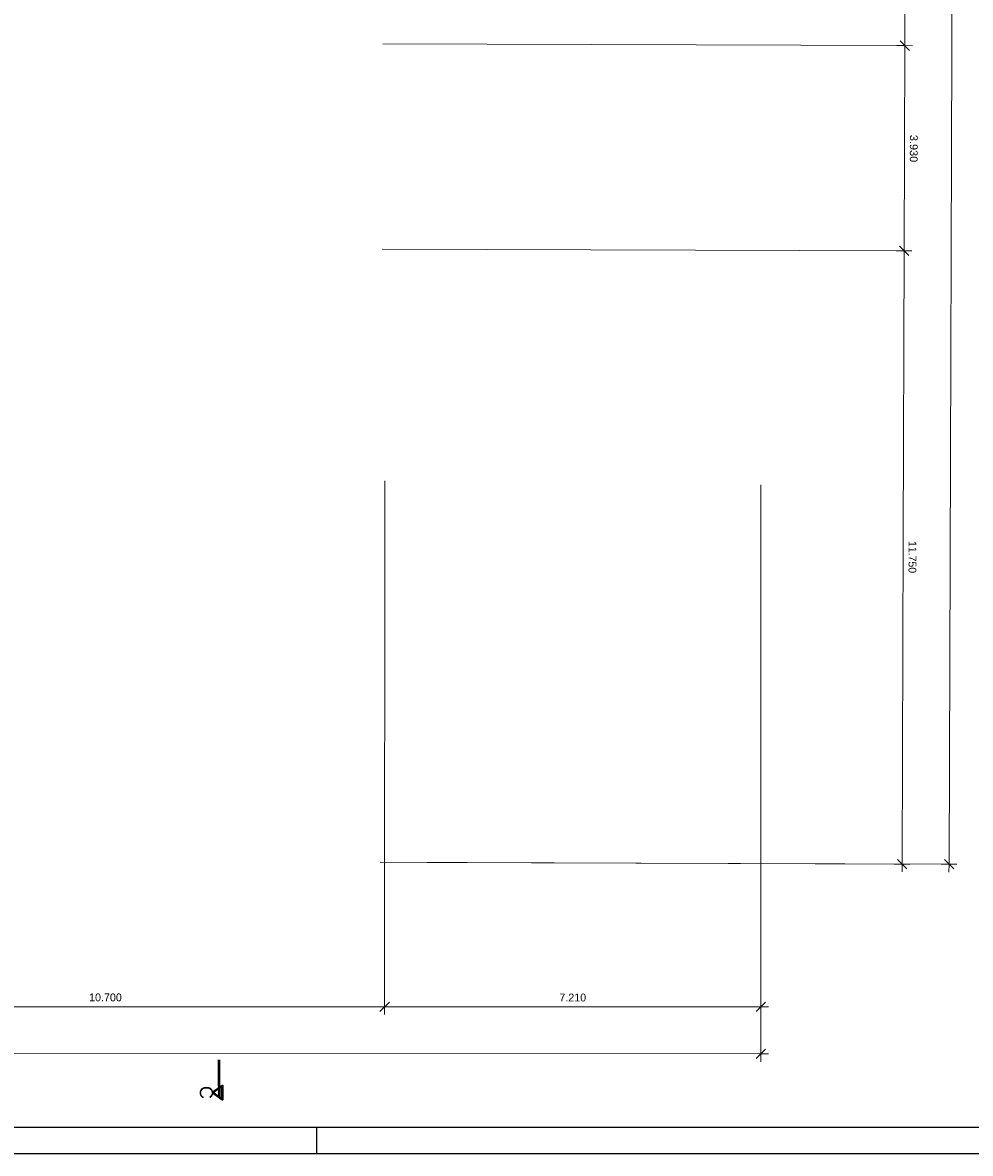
# Model space of a CAD drawing. Header units: metres. Extents: x 0 to 0.84, y 0 to 0.594.
# Tile 7 of 29: x 0.324 to 0.505, y 0 to 0.217. Entities that reach past the tile are written whole.
import ezdxf

# ---------------------------------------------------------------- set-up
doc = ezdxf.new("R2010")
doc.units = ezdxf.units.M
doc.linetypes.add('Teckovana', pattern=[0.06, 0, -0.06])
doc.linetypes.add('Teckovana 0.5x', pattern=[0.04, 0, -0.04])
for name, color, linetype, lineweight in [('Maßlinie 1_100', 7, 'Continuous', 25), ('Standard', 7, 'Continuous', 25), ('Text 1_100', 7, 'Continuous', 25)]:
    doc.layers.add(name, color=color, linetype=linetype, lineweight=lineweight)
doc.styles.add('ARIAL', font='ARIAL.TTF')

msp = doc.modelspace()

# ---------------------------------------------------------------- linework, layer by layer
at = {"layer": 'Maßlinie 1_100', "color": 7, "linetype": 'Teckovana 0.5x', "lineweight": 13, "transparency": 33554687}
for p, q in [((0.46507, 0.01906), (0.46517, 0.36895)), ((0.46507, 0.02806), (0.46517, 0.36895)), ((0.49265, 0.21222), (0.27062, 0.21295)), ((0.49252, 0.17291), (0.2858, 0.17358)), ((0.50114, 0.0554), (0.28599, 0.05611)), ((0.49214, 0.05543), (0.28599, 0.05611))]:
    msp.add_line(p, q, dxfattribs=at)
at = {"layer": 'Maßlinie 1_100', "color": 7, "linetype": 'Continuous', "lineweight": 13, "transparency": 33554687}
for p, q in [((0.49265, 0.21222), (0.49317, 0.36886)), ((0.49355, 0.21131), (0.49176, 0.21312)), ((0.49265, 0.21222), (0.49115, 0.21222)), ((0.49252, 0.17291), (0.49265, 0.21222)), ((0.49265, 0.21222), (0.49415, 0.21221)), ((0.49342, 0.172), (0.49163, 0.17381)), ((0.49252, 0.17291), (0.49102, 0.17291)), ((0.49252, 0.17291), (0.49402, 0.1729)), ((0.49303, 0.05453), (0.49124, 0.05633)), ((0.49214, 0.05543), (0.49064, 0.05544)), ((0.49214, 0.05543), (0.49213, 0.05393)), ((0.49214, 0.05543), (0.49364, 0.05543)), ((0.50114, 0.0554), (0.49964, 0.05541)), ((0.50203, 0.0545), (0.50024, 0.05631)), ((0.50114, 0.0554), (0.50113, 0.0539)), ((0.50114, 0.0554), (0.50264, 0.0554)), ((0.39207, 0.02718), (0.39387, 0.02898)), ((0.39297, 0.02808), (0.39297, 0.02958)), ((0.46417, 0.02716), (0.46597, 0.02896)), ((0.46507, 0.02806), (0.46507, 0.02956)), ((0.28598, 0.02811), (0.39297, 0.02808)), ((0.39297, 0.02808), (0.39297, 0.02658)), ((0.39297, 0.02808), (0.46507, 0.02806)), ((0.46507, 0.02806), (0.46507, 0.02656)), ((0.46507, 0.02806), (0.46657, 0.02806)), ((0.46417, 0.01816), (0.46597, 0.01996)), ((0.46507, 0.01906), (0.46507, 0.02056)), ((0.46507, 0.01906), (0.46507, 0.01756)), ((0.46507, 0.01906), (0.46657, 0.01906))]:
    msp.add_line(p, q, dxfattribs=at)
for points in [[(0.50114, 0.0554), (0.50184, 0.27007), (0.50184, 0.27007), (0.50252, 0.47793)], [(0.49214, 0.05543), (0.49234, 0.11785), (0.49234, 0.11785), (0.49252, 0.17291)], [(0.08368, 0.01917), (0.25803, 0.01912), (0.25803, 0.01912), (0.46507, 0.01906)]]:
    msp.add_lwpolyline(points, dxfattribs=at)
at = {"layer": 'Maßlinie 1_100', "color": 7, "linetype": 'Teckovana 0.5x', "lineweight": 13, "transparency": 33554687}
msp.add_lwpolyline([(0.39297, 0.02808), (0.39297, 0.02885), (0.39297, 0.02885), (0.39307, 0.36919)], dxfattribs=at)
at = {"layer": 'Standard', "color": 7, "linetype": 'Continuous', "lineweight": 25, "transparency": 33554687}
msp.add_line((0.38, 0), (0.38, 0.005), dxfattribs=at)
for points in [[(0, 0), (0.84, 0), (0.84, 0.594), (0, 0.594), (0, 0)], [(0.005, 0.005), (0.835, 0.005), (0.835, 0.589), (0.005, 0.589), (0.005, 0.005)]]:
    msp.add_lwpolyline(points, close=True, dxfattribs=at)
at = {"layer": 'Text 1_100', "color": 7, "linetype": 'Teckovana', "lineweight": 50, "transparency": 33554687}
for q in [(0.36128, 0.0179), (0.36126, 0.0109)]:
    msp.add_line((0.36127, 0.0129), q, dxfattribs=at)
at = {"layer": 'Text 1_100', "color": 7, "linetype": 'Continuous', "lineweight": 50, "transparency": 33554687}
msp.add_lwpolyline([(0.36002, 0.01165), (0.36189, 0.01033), (0.36189, 0.01296), (0.36002, 0.01165)], dxfattribs=at)

# ---------------------------------------------------------------- texts
at = {"layer": 'Maßlinie 1_100', "color": 7, "linetype": 'Continuous', "lineweight": 13, "transparency": 33554687, "char_height": 0.0015, "attachment_point": 7, "style": 'ARIAL'}
for s, insert, width, rotation in [('\\W1.00;3.930', (0.49362, 0.19513), 0.0059893, 269.8118), ('\\W0.96;11.750', (0.49337, 0.11732), 0.007129, 269.8118), ('\\W0.98;10.700', (0.33632, 0.02912), 0.0071417, 359.9836), ('\\W0.98;7.210', (0.42645, 0.02909), 0.0059732, 359.9836)]:
    msp.add_mtext(s, dxfattribs=dict(at, insert=insert, width=width, rotation=rotation))
at = {"layer": 'Text 1_100', "color": 7, "linetype": 'Continuous', "lineweight": 25, "transparency": 33554687, "insert": (0.35752, 0.01293), "char_height": 0.0025, "width": 0.0037559, "attachment_point": 7, "rotation": 269.8553, "style": 'ARIAL'}
msp.add_mtext('\\W0.99;C', dxfattribs=at)

doc.saveas('drawing.dxf')
